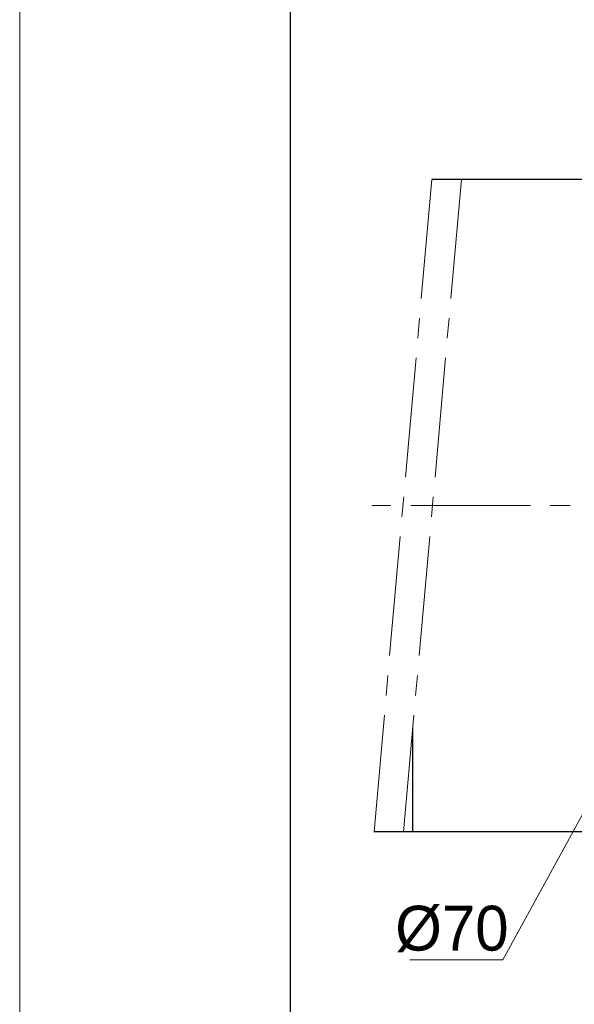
# Model space of a CAD drawing. Header units: millimetres. Extents: x 1379 to 1834, y 1015 to 1337.
# Tile 2 of 10: x 1379 to 1434, y 1173 to 1272. Entities that reach past the tile are written whole.
import ezdxf

# ---------------------------------------------------------------- set-up
doc = ezdxf.new("R2010")
doc.units = ezdxf.units.MM
doc.header["$PDSIZE"] = -5
doc.linetypes.add('点画线', pattern=[18, 12, -2, 2, -2])
doc.layers.get('Defpoints').update_dxf_attribs({"lineweight": 18})
for name, color, linetype, lineweight in [('7中心线层', 7, '点画线', 18), ('图框_外框线', 7, 'Continuous', 18), ('尺寸线', 7, 'Continuous', 18), ('尺寸线层', 3, 'Continuous', 18), ('粗实线', 7, 'Continuous', 50)]:
    doc.layers.add(name, color=color, linetype=linetype, lineweight=lineweight)
doc.styles.add('工程字', font='txt')
doc.dimstyles.new('副本 ISO-25', dxfattribs={"dimtxt": 4.5, "dimasz": 2.5, "dimexe": 1.25, "dimexo": 0.625, "dimtad": 1, "dimtxsty": '工程字', "dimcen": 2.5, "dimdle": 5, "dimadec": 0, "dimazin": 0, "dimtfac": 1, "dimtmove": 0, "dimatfit": 3, "dimfxl": 1, "dimtolj": 1, "dimarcsym": 0})

# ---------------------------------------------------------------- blocks, each defined once
blk = doc.blocks.new('*X13')
at = {"layer": 'Defpoints', "color": 0, "lineweight": -2}
for p in [(1496.85, 1252.009), (1488.365, 1243.524), (1508.378, 1239.802), (1413.945, 1223.018), (1501.859, 1223.018)]:
    blk.add_point(p, dxfattribs=at)
at = {"layer": '尺寸线层', "color": 0, "lineweight": -2}
for p, q in [((1497.292, 1252.451), (1499.755, 1254.914)), ((1502.484, 1223.018), (1512.966, 1223.018))]:
    blk.add_line(p, q, dxfattribs=at)
blk.add_arc((1467.859, 1223.018), 43.858, 3.26643, 41.73357, dxfattribs=at)
for points in [[(1500.89, 1252.499), (1500.285, 1251.927), (1498.871, 1254.03)], [(1511.229, 1225.505), (1512.062, 1225.529), (1511.716, 1223.018)]]:
    blk.add_solid(points, dxfattribs=at)
at = {"layer": '尺寸线层', "color": 0, "insert": (1511.034, 1240.902), "char_height": 4.5, "attachment_point": 5, "rotation": 292.5, "style": '工程字'}
blk.add_mtext('\\A1;45%%d', dxfattribs=at)
blk = doc.blocks.new('*X14')
at = {"layer": 'Defpoints', "color": 0, "lineweight": -2}
for p in [(1413.945, 1223.018), (1501.859, 1223.018), (1508.401, 1206.225), (1488.365, 1202.512), (1496.85, 1194.027)]:
    blk.add_point(p, dxfattribs=at)
at = {"layer": '尺寸线层', "color": 0, "lineweight": -2}
for p, q in [((1502.484, 1223.018), (1512.991, 1223.018)), ((1497.292, 1193.585), (1499.772, 1191.104))]:
    blk.add_line(p, q, dxfattribs=at)
blk.add_arc((1467.859, 1223.018), 43.883, 318.26459, 356.73541, dxfattribs=at)
for points in [[(1512.086, 1220.507), (1511.253, 1220.531), (1511.741, 1223.018)], [(1500.302, 1194.092), (1500.908, 1193.52), (1498.888, 1191.988)]]:
    blk.add_solid(points, dxfattribs=at)
at = {"layer": '尺寸线层', "color": 0, "insert": (1505.745, 1207.325), "char_height": 4.5, "attachment_point": 5, "rotation": 67.5, "style": '工程字'}
blk.add_mtext('\\A1;45%%d', dxfattribs=at)
blk = doc.blocks.new('*X22')
at = {"layer": '尺寸线', "linetype": 'Continuous'}
blk.add_hatch(color=0, dxfattribs=at).paths.add_polyline_path([(22.497, 24.073), (21.572, 21.73), (21.023, 22.029)], flags=0)
at = {"layer": '尺寸线', "color": 0, "linetype": 'Continuous'}
for p, q in [((22.497, 24.073), (9.33, 0)), ((9.33, 0), (0, 0))]:
    blk.add_line(p, q, dxfattribs=at)
at = {"layer": '尺寸线', "color": 0}
blk.add_line((0, 0), (0, 0), dxfattribs=at)

msp = doc.modelspace()

# ---------------------------------------------------------------- linework, layer by layer
at = {"layer": '7中心线层'}
for p, q in [((1419.9726, 1255.7679), (1414.1698, 1190.2679)), ((1422.938, 1255.7679), (1417.1352, 1190.2679)), ((1501.8585, 1223.0179), (1413.945, 1223.0179))]:
    msp.add_line(p, q, dxfattribs=at)
at = {"layer": '图框_外框线', "color": 3}
msp.add_lwpolyline([(1378.6159, 1014.548), (1834.4115, 1014.548), (1834.4115, 1336.8607), (1378.6159, 1336.8607)], close=True, dxfattribs=at)
at = {"layer": '图框_外框线', "color": 3, "lineweight": 25}
msp.add_lwpolyline([(1405.7466, 1019.9742), (1828.9854, 1019.9742), (1828.9854, 1331.4345), (1405.7466, 1331.4345)], close=True, dxfattribs=at)
at = {"layer": '粗实线', "linetype": 'Continuous', "lineweight": 30}
for p, q in [((1435.8585, 1255.7679), (1419.9726, 1255.7679)), ((1418.0589, 1190.2679), (1418.0589, 1200.6943)), ((1418.0589, 1190.2679), (1414.156, 1190.2679)), ((1435.8585, 1190.2679), (1418.0589, 1190.2679))]:
    msp.add_line(p, q, dxfattribs=at)

# ---------------------------------------------------------------- block references
at = {"layer": '尺寸线'}
msp.add_blockref('*X22', (1417.7581, 1177.4264), dxfattribs=at)

# ---------------------------------------------------------------- texts
at = {"layer": '尺寸线层', "insert": (1421.985, 1180.5105), "char_height": 4.5, "width": 18.3, "attachment_point": 5, "style": '工程字'}
msp.add_mtext('%%C70', dxfattribs=at)

# ---------------------------------------------------------------- dimensions: what is measured, and where the dimension line sits
at = {"layer": '尺寸线层'}
for base, line1, picture, middle in [((1508.378, 1239.8016), ((1488.3646, 1243.524), (1496.8499, 1252.0093)), '*X13', (1511.0341, 1240.9019)), ((1508.4008, 1206.2248), ((1488.3646, 1202.5118), (1496.8499, 1194.0266)), '*X14', (1505.7446, 1207.325))]:
    dim = msp.add_angular_dim_2l(base=base, line1=line1, line2=((1501.8585, 1223.0179), (1413.945, 1223.0179)), dimstyle='副本 ISO-25', override={"dimtad": 1, "dimtih": 0, "dimtoh": 0, "dimsah": 1, "dimtdec": 0, "dimtzin": 0}, dxfattribs=at)
    dim.commit()
    dim.dimension.update_dxf_attribs({"geometry": picture, "text_midpoint": middle})

doc.saveas('drawing.dxf')
